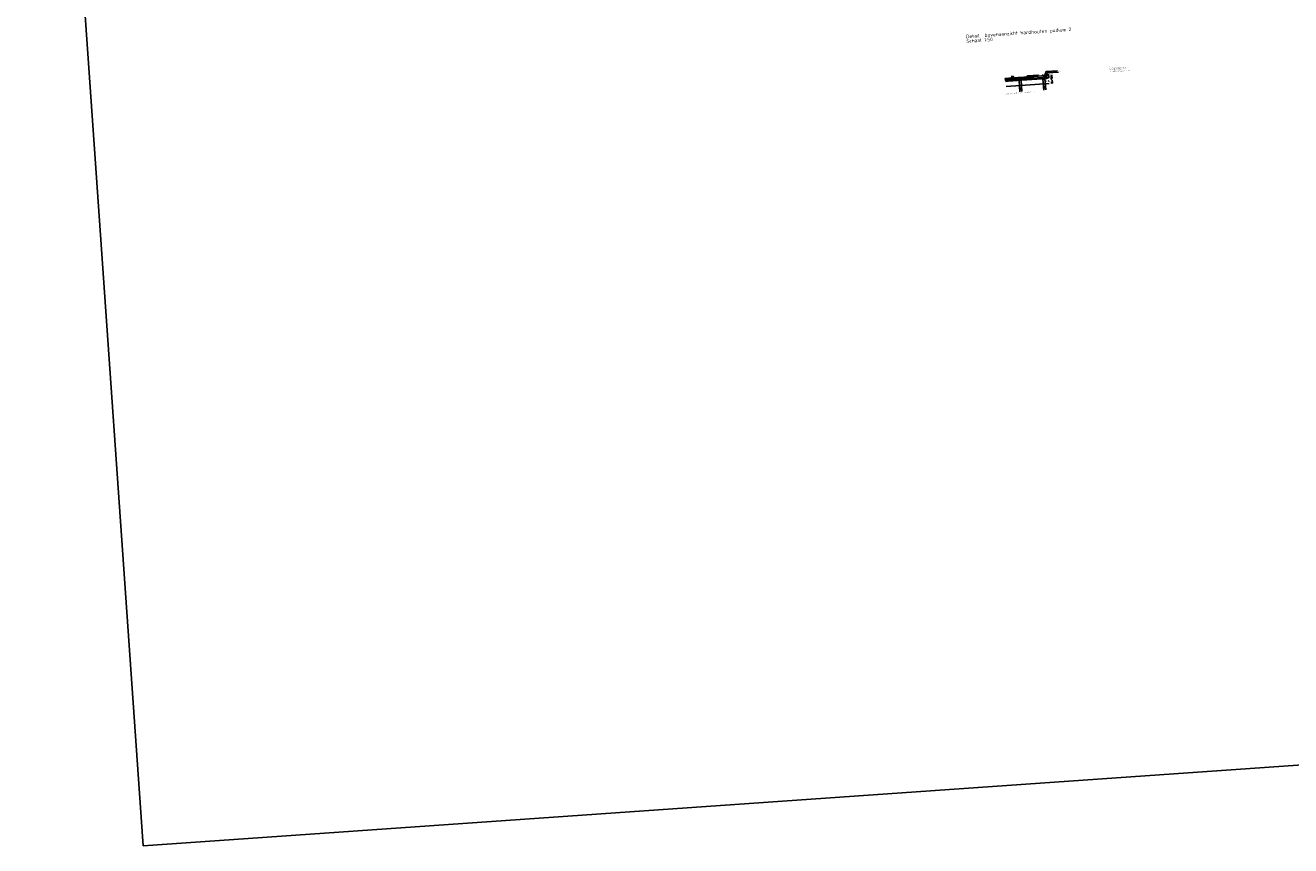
# Model space of a CAD drawing. Extents: x -410 to 7352, y -1401 to 655.
# Tile 166 of 185: x 728 to 791, y 20 to 60. Entities that reach past the tile are written whole.
import ezdxf

# ---------------------------------------------------------------- set-up
doc = ezdxf.new("R2010")
doc.units = 0
doc.header["$MEASUREMENT"] = 0
doc.linetypes.add('DASHED', pattern=[0.75, 0.5, -0.25])
for name, color, linetype in [('DET_keerwand-trap', 8, 'Continuous'), ('DT_detail A', 1, 'Continuous'), ('DT_podium', 6, 'Continuous'), ('DT_podium vlonderdeck', 6, 'Continuous')]:
    doc.layers.add(name, color=color, linetype=linetype)
doc.styles.add('JvdL_25 1_010', font='isocp.shx', dxfattribs={"height": 25})
doc.styles.add('JvdL_25 1_010_M', font='isocp.shx', dxfattribs={"height": 0.025})
doc.styles.add('JvdL_25 1_020', font='isocp.shx', dxfattribs={"height": 50})
doc.styles.add('JvdL_25 1_100', font='isocp.shx', dxfattribs={"height": 250})
doc.dimstyles.new('JvdL str_25 1_010 M', dxfattribs={"dimtxt": 0.125, "dimasz": 0.02, "dimexe": 0.18, "dimexo": 0.0625, "dimgap": 0.02, "dimtad": 0, "dimtoh": 1, "dimzin": 0, "dimdsep": 46, "dimtxsty": 'JvdL_25 1_010_M', "dimblk": 'OBLIQUE', "dimcen": 0.02, "dimse1": 1, "dimse2": 1, "dimclrd": 1, "dimclrt": 7, "dimadec": 1, "dimazin": 0, "dimtfac": 1, "dimtofl": 0, "dimtmove": 0, "dimatfit": 3, "dimfxl": 0.18, "dimtolj": 1, "dimtzin": 0, "dimarcsym": 0})
pattern_1 = [(138.99140257, (15501.495897, -3786.799015), (-0.008202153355, -0.009432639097), [])]
pattern_2 = [(138.99140257, (15501.027419, -3786.831183), (-0.008202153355, -0.009432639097), [])]

# ---------------------------------------------------------------- blocks, each defined once
blk = doc.blocks.new('_Oblique')
at = {"color": 0, "linetype": 'ByBlock', "lineweight": -2}
blk.add_line((-0.5, -0.5), (0.5, 0.5), dxfattribs=at)
blk = doc.blocks.new('*D81')
at = {"layer": 'Defpoints', "color": 0, "transparency": 16777216}
for p in [(779.362, 57.941), (779.367, 57.861), (779.485, 57.87)]:
    blk.add_point(p, dxfattribs=at)
at = {"layer": 'DT_podium', "color": 1, "lineweight": -2, "transparency": 16777216}
for p, q in [((779.487, 57.85), (779.467, 57.848)), ((779.48, 57.949), (779.485, 57.87)), ((779.485, 57.87), (779.487, 57.85))]:
    blk.add_line(p, q, dxfattribs=at)
at = {"layer": 'DT_podium', "color": 1, "lineweight": -2, "transparency": 16777216, "xscale": 0.02, "yscale": 0.02, "zscale": 0.02}
for p, rotation in [((779.48, 57.949), 93.9914025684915), ((779.485, 57.87), 273.9914025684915)]:
    blk.add_blockref('_Oblique', p, dxfattribs=dict(at, rotation=rotation))
at = {"layer": 'DT_podium', "color": 7, "transparency": 16777216, "insert": (779.42, 57.845), "char_height": 0.025, "attachment_point": 5, "rotation": 3.9914, "style": 'JvdL_25 1_010_M'}
blk.add_mtext('\\A1;0.08', dxfattribs=at)
blk = doc.blocks.new('*D82')
at = {"layer": 'Defpoints', "color": 0, "transparency": 16777216}
for p in [(779.336, 57.859), (779.34, 57.799), (779.489, 57.81)]:
    blk.add_point(p, dxfattribs=at)
at = {"layer": 'DT_podium', "color": 1, "lineweight": -2, "transparency": 16777216}
for p, q in [((779.491, 57.79), (779.471, 57.788)), ((779.485, 57.87), (779.489, 57.81)), ((779.489, 57.81), (779.491, 57.79))]:
    blk.add_line(p, q, dxfattribs=at)
at = {"layer": 'DT_podium', "color": 1, "lineweight": -2, "transparency": 16777216, "xscale": 0.02, "yscale": 0.02, "zscale": 0.02}
for p, rotation in [((779.485, 57.87), 93.9914025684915), ((779.489, 57.81), 273.9914025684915)]:
    blk.add_blockref('_Oblique', p, dxfattribs=dict(at, rotation=rotation))
at = {"layer": 'DT_podium', "color": 7, "transparency": 16777216, "insert": (779.424, 57.785), "char_height": 0.025, "attachment_point": 5, "rotation": 3.9914, "style": 'JvdL_25 1_010_M'}
blk.add_mtext('\\A1;0.06', dxfattribs=at)
blk = doc.blocks.new('*D83')
at = {"layer": 'Defpoints', "color": 0, "transparency": 16777216}
for p in [(779.489, 57.81), (779.508, 57.55), (779.508, 57.55)]:
    blk.add_point(p, dxfattribs=at)
at = {"layer": 'DT_podium', "color": 1, "lineweight": -2, "transparency": 16777216}
for p, q in [((779.489, 57.81), (779.495, 57.727)), ((779.508, 57.55), (779.502, 57.633))]:
    blk.add_line(p, q, dxfattribs=at)
at = {"layer": 'DT_podium', "color": 1, "lineweight": -2, "transparency": 16777216, "xscale": 0.02, "yscale": 0.02, "zscale": 0.02}
for p, rotation in [((779.489, 57.81), 93.9914025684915), ((779.508, 57.55), 273.9914025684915)]:
    blk.add_blockref('_Oblique', p, dxfattribs=dict(at, rotation=rotation))
at = {"layer": 'DT_podium', "color": 7, "transparency": 16777216, "insert": (779.499, 57.68), "char_height": 0.025, "attachment_point": 5, "rotation": 93.9914, "style": 'JvdL_25 1_010_M'}
blk.add_mtext('\\A1;0.26', dxfattribs=at)
blk = doc.blocks.new('*D84')
at = {"layer": 'Defpoints', "color": 0, "transparency": 16777216}
for p in [(779.48, 57.949), (779.508, 57.55), (779.547, 57.553)]:
    blk.add_point(p, dxfattribs=at)
at = {"layer": 'DT_podium', "color": 1, "lineweight": -2, "transparency": 16777216}
for p, q in [((779.519, 57.952), (779.53, 57.799)), ((779.547, 57.553), (779.537, 57.706))]:
    blk.add_line(p, q, dxfattribs=at)
at = {"layer": 'DT_podium', "color": 1, "lineweight": -2, "transparency": 16777216, "xscale": 0.02, "yscale": 0.02, "zscale": 0.02}
for p, rotation in [((779.519, 57.952), 93.9914025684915), ((779.547, 57.553), 273.9914025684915)]:
    blk.add_blockref('_Oblique', p, dxfattribs=dict(at, rotation=rotation))
at = {"layer": 'DT_podium', "color": 7, "transparency": 16777216, "insert": (779.533, 57.753), "char_height": 0.025, "attachment_point": 5, "rotation": 93.9914, "style": 'JvdL_25 1_010_M'}
blk.add_mtext('\\A1;0.40', dxfattribs=at)
blk = doc.blocks.new('*D85')
at = {"layer": 'Defpoints', "color": 0, "transparency": 16777216}
for p in [(779.282, 57.936), (779.358, 57.986), (779.362, 57.941)]:
    blk.add_point(p, dxfattribs=at)
at = {"layer": 'DT_podium', "color": 1, "lineweight": -2, "transparency": 16777216}
for p, q in [((779.279, 57.98), (779.358, 57.986)), ((779.358, 57.986), (779.378, 57.987))]:
    blk.add_line(p, q, dxfattribs=at)
at = {"layer": 'DT_podium', "color": 1, "lineweight": -2, "transparency": 16777216, "xscale": 0.02, "yscale": 0.02, "zscale": 0.02}
for p, rotation in [((779.279, 57.98), 183.9914025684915), ((779.358, 57.986), 3.991402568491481)]:
    blk.add_blockref('_Oblique', p, dxfattribs=dict(at, rotation=rotation))
at = {"layer": 'DT_podium', "color": 7, "transparency": 16777216, "insert": (779.425, 57.991), "char_height": 0.025, "attachment_point": 5, "rotation": 3.9914, "style": 'JvdL_25 1_010_M'}
blk.add_mtext('\\A1;0.08', dxfattribs=at)
blk = doc.blocks.new('*D86')
at = {"layer": 'Defpoints', "color": 0, "transparency": 16777216}
for p in [(779.074, 57.966), (779.077, 57.921), (779.092, 57.922)]:
    blk.add_point(p, dxfattribs=at)
at = {"layer": 'DT_podium', "color": 1, "lineweight": -2, "transparency": 16777216}
for p, q in [((779.074, 57.966), (779.034, 57.963)), ((779.089, 57.967), (779.109, 57.969))]:
    blk.add_line(p, q, dxfattribs=at)
at = {"layer": 'DT_podium', "color": 1, "lineweight": -2, "transparency": 16777216, "xscale": 0.02, "yscale": 0.02, "zscale": 0.02}
for p, rotation in [((779.074, 57.966), 3.991402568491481), ((779.089, 57.967), 183.9914025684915)]:
    blk.add_blockref('_Oblique', p, dxfattribs=dict(at, rotation=rotation))
at = {"layer": 'DT_podium', "color": 7, "transparency": 16777216, "insert": (778.982, 57.96), "char_height": 0.025, "attachment_point": 5, "rotation": 3.9914, "style": 'JvdL_25 1_010_M'}
blk.add_mtext('\\A1;0.015', dxfattribs=at)
blk = doc.blocks.new('*D87')
at = {"layer": 'Defpoints', "color": 0, "transparency": 16777216}
for p in [(779.072, 57.781), (779.172, 57.788), (779.178, 57.695)]:
    blk.add_point(p, dxfattribs=at)
at = {"layer": 'DT_podium', "color": 1, "lineweight": -2, "transparency": 16777216}
for p, q in [((779.078, 57.688), (779.059, 57.687)), ((779.178, 57.695), (779.198, 57.697))]:
    blk.add_line(p, q, dxfattribs=at)
at = {"layer": 'DT_podium', "color": 1, "lineweight": -2, "transparency": 16777216, "xscale": 0.02, "yscale": 0.02, "zscale": 0.02}
for p, rotation in [((779.078, 57.688), 3.991402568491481), ((779.178, 57.695), 183.9914025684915)]:
    blk.add_blockref('_Oblique', p, dxfattribs=dict(at, rotation=rotation))
at = {"layer": 'DT_podium', "color": 7, "transparency": 16777216, "insert": (779.128, 57.692), "char_height": 0.025, "attachment_point": 5, "rotation": 3.9914, "style": 'JvdL_25 1_010_M'}
blk.add_mtext('\\A1;0.10', dxfattribs=at)
blk = doc.blocks.new('*D100')
at = {"layer": 'Defpoints', "color": 0, "transparency": 16777216}
for p in [(779.172, 57.788), (779.367, 57.861), (779.381, 57.67)]:
    blk.add_point(p, dxfattribs=at)
at = {"layer": 'DT_podium', "color": 1, "lineweight": -2, "transparency": 16777216}
for p, q in [((779.181, 57.656), (779.234, 57.66)), ((779.381, 57.67), (779.327, 57.666))]:
    blk.add_line(p, q, dxfattribs=at)
at = {"layer": 'DT_podium', "color": 1, "lineweight": -2, "transparency": 16777216, "xscale": 0.02, "yscale": 0.02, "zscale": 0.02}
for p, rotation in [((779.181, 57.656), 183.9914025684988), ((779.381, 57.67), 3.99140256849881)]:
    blk.add_blockref('_Oblique', p, dxfattribs=dict(at, rotation=rotation))
at = {"layer": 'DT_podium', "color": 7, "transparency": 16777216, "insert": (779.281, 57.663), "char_height": 0.025, "attachment_point": 5, "rotation": 3.9914, "style": 'JvdL_25 1_010_M'}
blk.add_mtext('\\A1;0.20', dxfattribs=at)

msp = doc.modelspace()

# ---------------------------------------------------------------- hatches: boundary and pattern name
at = {"layer": 'DT_detail A'}
h = msp.add_hatch(dxfattribs=at)
h.set_pattern_fill('ANSI31', scale=0.1, angle=90, style=0)
h.set_pattern_definition(pattern_2)
h.paths.add_polyline_path([(777.277, 57.796), (777.197, 57.79), (777.202, 57.71), (777.282, 57.716)])
h = msp.add_hatch(dxfattribs=at)
h.set_pattern_fill('ANSI31', scale=0.1, angle=90, style=0)
h.set_pattern_definition(pattern_2)
h.paths.add_polyline_path([(777.371, 57.802), (777.292, 57.797), (777.297, 57.717), (777.377, 57.723)])
h = msp.add_hatch(dxfattribs=at)
h.set_pattern_fill('ANSI31', scale=0.1, angle=90, style=0)
h.set_pattern_definition(pattern_2)
h.paths.add_polyline_path([(777.466, 57.809), (777.386, 57.803), (777.392, 57.724), (777.472, 57.729)])
h = msp.add_hatch(dxfattribs=at)
h.set_pattern_fill('ANSI31', scale=0.1, angle=90, style=0)
h.set_pattern_definition(pattern_2)
h.paths.add_polyline_path([(777.487, 57.733), (777.508, 57.812), (777.481, 57.81)])
h.paths.add_polyline_path([(777.563, 57.785), (777.549, 57.735), (777.567, 57.736)])
h = msp.add_hatch(dxfattribs=at)
h.set_pattern_fill('ANSI31', scale=0.1, angle=90, style=0)
h.set_pattern_definition([(138.99140257, (15501.02205, -3786.832079), (-0.008202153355, -0.009432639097), [])])
h.paths.add_polyline_path([(777.65, 57.821), (777.571, 57.816), (777.576, 57.736), (777.656, 57.741)])
h = msp.add_hatch(dxfattribs=at)
h.set_pattern_fill('ANSI31', scale=0.1, angle=90, style=0)
h.set_pattern_definition(pattern_1)
h.paths.add_polyline_path([(777.745, 57.828), (777.665, 57.822), (777.671, 57.743), (777.751, 57.748)])
h = msp.add_hatch(dxfattribs=at)
h.set_pattern_fill('ANSI31', scale=0.1, angle=90, style=0)
h.set_pattern_definition(pattern_1)
h.paths.add_polyline_path([(777.84, 57.835), (777.76, 57.829), (777.766, 57.749), (777.845, 57.755)])
h = msp.add_hatch(dxfattribs=at)
h.set_pattern_fill('ANSI31', scale=0.1, angle=90, style=0)
h.set_pattern_definition(pattern_1)
h.paths.add_polyline_path([(777.935, 57.841), (777.855, 57.836), (777.86, 57.756), (777.94, 57.761)])
h = msp.add_hatch(dxfattribs=at)
h.set_pattern_fill('ANSI31', scale=0.1, angle=90, style=0)
h.set_pattern_definition(pattern_1)
h.paths.add_polyline_path([(778.029, 57.848), (777.95, 57.842), (777.955, 57.762), (778.035, 57.768)])
h = msp.add_hatch(dxfattribs=at)
h.set_pattern_fill('ANSI31', scale=0.1, angle=90, style=0)
h.set_pattern_definition(pattern_1)
h.paths.add_polyline_path([(778.124, 57.854), (778.044, 57.849), (778.05, 57.769), (778.13, 57.775)])
h = msp.add_hatch(dxfattribs=at)
h.set_pattern_fill('ANSI31', scale=0.1, angle=90, style=0)
h.set_pattern_definition(pattern_1)
h.paths.add_polyline_path([(778.219, 57.861), (778.139, 57.855), (778.145, 57.776), (778.225, 57.781)])
h = msp.add_hatch(dxfattribs=at)
h.set_pattern_fill('ANSI31', scale=0.1, angle=90, style=0)
h.set_pattern_definition(pattern_1)
h.paths.add_polyline_path([(778.314, 57.868), (778.234, 57.862), (778.24, 57.782), (778.319, 57.788)])
h = msp.add_hatch(dxfattribs=at)
h.set_pattern_fill('ANSI31', scale=0.1, angle=90, style=0)
h.set_pattern_definition(pattern_1)
h.paths.add_polyline_path([(778.409, 57.874), (778.329, 57.869), (778.334, 57.789), (778.414, 57.794)])
h = msp.add_hatch(dxfattribs=at)
h.set_pattern_fill('ANSI31', scale=0.1, angle=90, style=0)
h.set_pattern_definition(pattern_1)
h.paths.add_polyline_path([(778.503, 57.881), (778.423, 57.875), (778.429, 57.795), (778.509, 57.801)])
at = {"layer": 'DT_podium'}
h = msp.add_hatch(color=252, dxfattribs=at)
h.paths.add_polyline_path([(777.581, 57.737), (777.578, 57.726), (779.368, 57.851), (779.367, 57.861)])
h.paths.add_polyline_path([(777.514, 57.722), (777.517, 57.732), (777.233, 57.712), (777.234, 57.702)])

# ---------------------------------------------------------------- linework, layer by layer
at = {"layer": 'DET_keerwand-trap'}
msp.add_lwpolyline([(728.331, 103.809), (849.425, 112.259), (855.306, 27.973), (734.212, 19.523)], close=True, dxfattribs=at)
at = {"layer": 'DT_detail A', "flags": 128}
for points in [[(779.087, 57.751), (779.231, 58.135), (779.787, 58.174)], [(779.197, 57.829), (779.288, 58.075), (779.849, 58.114)], [(778.256, 57.811), (778.299, 57.925), (778.854, 57.964)]]:
    msp.add_lwpolyline(points, dxfattribs=at)
at = {"layer": 'DT_detail A', "color": 6, "flags": 128}
for points in [[(779.096, 57.435), (779.203, 57.344)], [(777.909, 57.352), (778.015, 57.262)], [(777.987, 57.285), (777.92, 57.199)], [(779.174, 57.368), (779.107, 57.282)]]:
    msp.add_lwpolyline(points, dxfattribs=at)
at = {"layer": 'DT_podium', "color": 1}
for points in [[(777.277, 57.796), (777.197, 57.79), (777.202, 57.71), (777.282, 57.716)], [(777.371, 57.802), (777.292, 57.797), (777.297, 57.717), (777.377, 57.723)], [(777.466, 57.809), (777.386, 57.803), (777.392, 57.724), (777.472, 57.729)], [(777.65, 57.821), (777.571, 57.816), (777.576, 57.736), (777.656, 57.741)], [(777.745, 57.828), (777.665, 57.822), (777.671, 57.743), (777.751, 57.748)], [(777.84, 57.835), (777.76, 57.829), (777.766, 57.749), (777.845, 57.755)], [(777.935, 57.841), (777.855, 57.836), (777.86, 57.756), (777.94, 57.761)], [(778.029, 57.848), (777.95, 57.842), (777.955, 57.762), (778.035, 57.768)], [(778.124, 57.854), (778.044, 57.849), (778.05, 57.769), (778.13, 57.775)], [(778.219, 57.861), (778.139, 57.855), (778.145, 57.776), (778.225, 57.781)], [(778.314, 57.868), (778.234, 57.862), (778.24, 57.782), (778.319, 57.788)], [(778.409, 57.874), (778.329, 57.869), (778.334, 57.789), (778.414, 57.794)], [(778.503, 57.881), (778.423, 57.875), (778.429, 57.795), (778.509, 57.801)]]:
    msp.add_lwpolyline(points, close=True, dxfattribs=at)
at = {"layer": 'DT_podium'}
for points in [[(777.486, 57.73), (777.202, 57.71), (777.203, 57.7), (777.483, 57.72)], [(777.207, 57.65), (777.469, 57.669)], [(779.389, 57.542), (777.234, 57.392)], [(777.533, 57.673), (779.254, 57.793)], [(777.547, 57.724), (779.368, 57.851), (779.367, 57.861), (777.549, 57.735)], [(777.924, 57.135), (777.884, 57.698), (777.984, 57.705), (778.024, 57.142)], [(779.111, 57.218), (779.072, 57.781), (779.172, 57.788), (779.211, 57.225)], [(779.368, 57.851), (779.254, 57.793)]]:
    msp.add_lwpolyline(points, dxfattribs=at)
at = {"layer": 'DT_podium', "color": 8, "linetype": 'DASHED', "ltscale": 0.1}
for points in [[(777.54, 57.929), (777.444, 57.577)], [(777.603, 57.934), (777.508, 57.582)]]:
    msp.add_lwpolyline(points, dxfattribs=at)
at = {"layer": 'DT_podium', "color": 1}
for points in [[(777.508, 57.812), (777.481, 57.81), (777.487, 57.733)], [(777.549, 57.735), (777.567, 57.736), (777.563, 57.785)]]:
    msp.add_lwpolyline(points, dxfattribs=at)
at = {"layer": 'DT_podium', "color": 8, "linetype": 'DASHED', "ltscale": 0.01}
for points in [[(777.885, 57.697), (777.881, 57.747)], [(777.984, 57.704), (777.981, 57.754)], [(779.072, 57.781), (779.069, 57.831)], [(779.172, 57.788), (779.168, 57.837)]]:
    msp.add_lwpolyline(points, dxfattribs=at)
at = {"layer": 'DT_podium vlonderdeck', "color": 2}
msp.add_lwpolyline([(778.524, 57.803), (778.52, 57.862, -0.414214), (778.538, 57.884), (778.623, 57.89), (779.342, 57.94, -0.414214), (779.363, 57.921), (779.367, 57.861), (778.524, 57.803)], format="xyb", close=True, dxfattribs=at)

# ---------------------------------------------------------------- texts
at = {"layer": 'DT_detail A', "color": 2}
for s, height, rotation, style, p in [('Detail  bovenaanzicht hardhouten podium 2', 0.175, 3.9914, 'JvdL_25 1_100', (775.243, 59.799)), ('Schaal 1:50', 0.175, 3.9914, 'JvdL_25 1_100', (775.259, 59.57)), ("Detail B-B' PRINCIPE DETAIL AANSLUITING ZIJKANT PODIUM ", 0.035, 3.98908, 'JvdL_25 1_020', (777.208, 57.008)), ('SCHAAL 1:10', 0.035, 3.98908, 'JvdL_25 1_020', (777.212, 56.955))]:
    msp.add_text(s, height=height, rotation=rotation, dxfattribs=dict(at, style=style)).set_placement(p)
at = {"layer": 'DT_detail A', "style": 'JvdL_25 1_010'}
for s, p in [('hardhouten paal FSC 100x100x1500', (779.232, 58.146)), ("t-staal 120x60x10mm, lengte's variabel, ", (779.288, 58.087)), ('ALGEMEEN', (782.392, 58.377)), ('Al het ijzerwerk gegalvaniseerd..', (782.396, 58.309)), ('t-stalen aan de zijkant (zichtzijde) schuin afwerken.', (782.399, 58.276)), ('de t-stalen verbindingen aan elkaar koppelen.', (782.401, 58.242)), ('Verbindingsmaterialen gegalvaniseerd', (782.403, 58.208)), ('Het vlonderdeck verspringend aanbrengen.', (782.408, 58.141)), ('Alle hardhouten onderdelen geschaafd FSC gekeurd hout.', (782.41, 58.107)), ('hardhouten ligger FSC 80x80xvariabel', (778.298, 57.937))]:
    msp.add_text(s, height=0.025, rotation=3.9914, dxfattribs=at).set_placement(p)

# ---------------------------------------------------------------- dimensions: what is measured, and where the dimension line sits
at = {"layer": 'DT_podium'}
for base, p1, p2, text, picture, middle in [((779.074, 57.966), (779.092, 57.922), (779.077, 57.921), '0.015', '*D86', (778.982, 57.96)), ((779.381, 57.67), (779.172, 57.788), (779.367, 57.861), '0.20', '*D100', (779.281, 57.663))]:
    dim = msp.add_linear_dim(base=base, p1=p1, p2=p2, angle=3.9914, text=text, dimstyle='JvdL str_25 1_010 M', dxfattribs=at)
    dim.commit()
    dim.dimension.update_dxf_attribs({"geometry": picture, "text_midpoint": middle})
for base, p1, p2, angle, picture, middle in [((779.178, 57.695), (779.072, 57.781), (779.172, 57.788), 3.9914, '*D87', (779.128, 57.692)), ((779.358, 57.986), (779.282, 57.936), (779.362, 57.941), 3.9914, '*D85', (779.425, 57.991)), ((779.489, 57.81), (779.336, 57.859), (779.34, 57.799), 93.9914, '*D82', (779.424, 57.785)), ((779.485, 57.87), (779.362, 57.941), (779.367, 57.861), 93.9914, '*D81', (779.42, 57.845)), ((779.508, 57.55), (779.489, 57.81), (779.508, 57.55), 93.9914, '*D83', (779.499, 57.68)), ((779.547, 57.553), (779.48, 57.949), (779.508, 57.55), 93.9914, '*D84', (779.533, 57.753))]:
    dim = msp.add_linear_dim(base=base, p1=p1, p2=p2, angle=angle, dimstyle='JvdL str_25 1_010 M', dxfattribs=at)
    dim.commit()
    dim.dimension.update_dxf_attribs({"geometry": picture, "text_midpoint": middle})

doc.saveas('drawing.dxf')
